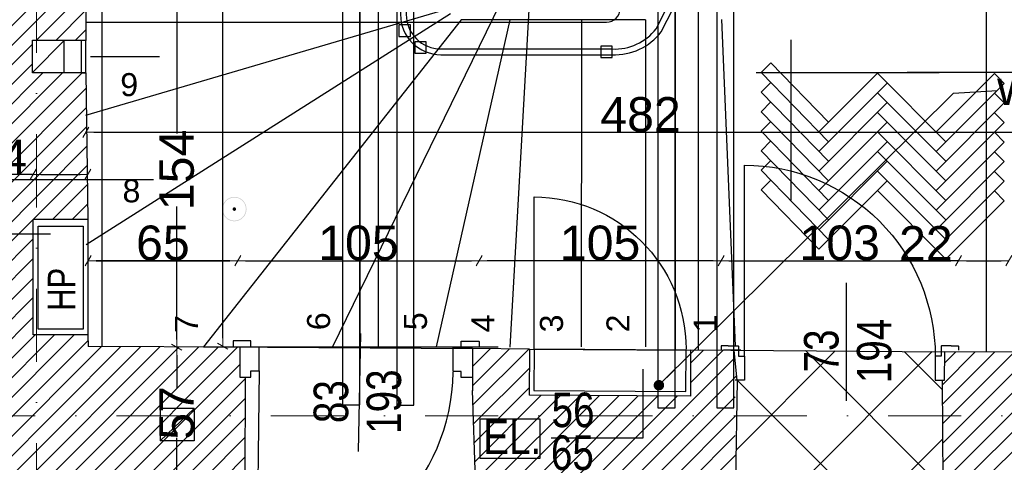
# Model space of a CAD drawing. Header units: millimetres. Extents: x 75999 to 132160, y -108895 to -89040.
# Tile 46 of 61: x 101895 to 106171, y -100457 to -98536. Entities that reach past the tile are written whole.
import ezdxf

# ---------------------------------------------------------------- set-up
doc = ezdxf.new("R2010")
doc.units = ezdxf.units.MM
doc.header["$MEASUREMENT"] = 0
doc.linetypes.add('Dot & Dashed', pattern=[670.277762, 317.5, -176.388889, 0, -176.388874])
for name, color, linetype in [('A-ARM', 7, 'Continuous'), ('A-DRZWI', 7, 'Continuous'), ('A-WIDOK', 7, 'Continuous'), ('belki nad', 7, 'Continuous'), ('DIM MALY', 7, 'Continuous'), ('Drawing & Figure', 7, 'Continuous'), ('DRZWI', 7, 'Continuous'), ('linia nadproza', 7, 'Continuous'), ('Nowe_0', 7, 'Continuous'), ('Nowe_00 ZMIANY', 7, 'Continuous'), ('Nowe_A-DRZWI', 7, 'Continuous'), ('Nowe_opisy inne', 7, 'Continuous'), ('Nowe_WIDOK', 7, 'Continuous'), ('opisy inne', 7, 'Continuous'), ('OSIE', 7, 'Continuous'), ('PARAPET', 7, 'Continuous'), ('podciagi', 7, 'Continuous'), ('POSADZKI', 7, 'Continuous'), ('SCIANY_KONSTR', 7, 'Continuous'), ('Structural - Bearing', 7, 'Continuous'), ('Structural - Grid', 7, 'Continuous'), ('Structural - Stair & Railing', 7, 'Continuous'), ('WYCIĄG', 7, 'Continuous')]:
    doc.layers.add(name, color=color, linetype=linetype)
doc.styles.add('STYL_AUTOMATYCZNY_1', font='arial.ttf')
doc.styles.add('STYL_AUTOMATYCZNY_2', font='arial.ttf')
doc.styles.add('STYL_AUTOMATYCZNY_4', font='arial.ttf', dxfattribs={"width": 0.8})
doc.dimstyles.new('STYL_AUTOMATYCZNY__1', dxfattribs={"dimtxt": 150, "dimasz": 34.231941, "dimexe": 0.18, "dimexo": 0.0625, "dimgap": 0, "dimtad": 1, "dimdec": 0, "dimlfac": 0.1, "dimzin": 0, "dimdsep": 46, "dimtxsty": 'STYL_AUTOMATYCZNY_2', "dimblk": 'ARROWHEAD_2', "dimblk1": 'ARROWHEAD_2', "dimblk2": 'ARROWHEAD_2', "dimcen": 0.09, "dimse1": 1, "dimse2": 1, "dimclrd": 5, "dimclre": 5, "dimclrt": 5, "dimadec": 0, "dimazin": 0, "dimtfac": 1, "dimtdec": 4, "dimtmove": 0, "dimatfit": 3, "dimfxl": 0, "dimtolj": 1, "dimtzin": 0, "dimarcsym": 0})
doc.dimstyles.new('STYL_AUTOMATYCZNY__3', dxfattribs={"dimtxt": 150, "dimasz": 34.231941, "dimexe": 0.18, "dimexo": 0.0625, "dimgap": 0, "dimtad": 1, "dimtih": 1, "dimtoh": 1, "dimdec": 0, "dimlfac": 0.1, "dimzin": 0, "dimdsep": 46, "dimtxsty": 'STYL_AUTOMATYCZNY_2', "dimblk": 'ARROWHEAD_2', "dimblk1": 'ARROWHEAD_2', "dimblk2": 'ARROWHEAD_2', "dimcen": 0.09, "dimse1": 1, "dimse2": 1, "dimclrd": 5, "dimclre": 5, "dimclrt": 1, "dimadec": 0, "dimazin": 0, "dimtfac": 1, "dimtdec": 4, "dimtmove": 0, "dimatfit": 3, "dimfxl": 0, "dimtolj": 1, "dimtzin": 0, "dimarcsym": 0})
doc.dimstyles.new('STYL_AUTOMATYCZNY__4', dxfattribs={"dimtxt": 150, "dimasz": 34.231941, "dimexe": 0.18, "dimexo": 0.0625, "dimgap": 0, "dimtad": 1, "dimdec": 0, "dimlfac": 0.1, "dimzin": 0, "dimdsep": 46, "dimtxsty": 'STYL_AUTOMATYCZNY_2', "dimblk": 'ARROWHEAD_2', "dimblk1": 'ARROWHEAD_2', "dimblk2": 'ARROWHEAD_2', "dimcen": 0.09, "dimse1": 1, "dimse2": 1, "dimclrd": 5, "dimclre": 5, "dimclrt": 1, "dimadec": 0, "dimazin": 0, "dimtfac": 1, "dimtdec": 4, "dimtmove": 0, "dimatfit": 3, "dimfxl": 0, "dimtolj": 1, "dimtzin": 0, "dimarcsym": 0})
doc.dimstyles.new('STYL_AUTOMATYCZNY__7', dxfattribs={"dimtxt": 0.18, "dimasz": 91.2, "dimexe": 0.18, "dimexo": 0.0625, "dimgap": 0, "dimtad": 0, "dimtih": 1, "dimtoh": 1, "dimdec": 4, "dimzin": 0, "dimdsep": 46, "dimcen": 0.09, "dimadec": 0, "dimazin": 0, "dimtfac": 1, "dimtdec": 4, "dimtmove": 0, "dimatfit": 3, "dimldrblk": 'ARROWHEAD_11', "dimfxl": 0, "dimtolj": 1, "dimtzin": 0, "dimarcsym": 0})
pattern_1 = [(45, (0, 0), (-42.426407, 42.426407), [])]

# ---------------------------------------------------------------- blocks, each defined once
blk = doc.blocks.new('ARROWHEAD_2')
at = {"color": 0, "linetype": 'Continuous', "lineweight": 0}
for p, q in [((0, 0), (-1, 0)), ((-0.38, -0.66), (0.38, 0.66))]:
    blk.add_line(p, q, dxfattribs=at)
blk = doc.blocks.new('*D13')
at = {"layer": 'A-WIDOK', "color": 5, "lineweight": -2}
for p, q in [((102576.7, -99991.6), (102576.7, -100135.2)), ((102576.7, -100493.1), (102576.7, -100350))]:
    blk.add_line(p, q, dxfattribs=at)
at = {"layer": 'Defpoints', "color": 0}
for p in [(102576.7, -99957.3), (103359.3, -99957.3), (102604.5, -100527.3)]:
    blk.add_point(p, dxfattribs=at)
at = {"layer": 'A-WIDOK', "color": 5, "lineweight": -2, "xscale": 34.23194115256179, "yscale": 34.23194115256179, "zscale": 34.23194115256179}
for p, rotation in [((102576.7, -99957.3), 90), ((102576.7, -100527.3), 270)]:
    blk.add_blockref('ARROWHEAD_2', p, dxfattribs=dict(at, rotation=rotation))
at = {"layer": 'A-WIDOK', "color": 5, "insert": (102576.7, -100242.6), "char_height": 150, "attachment_point": 5, "rotation": 90, "style": 'STYL_AUTOMATYCZNY_2'}
blk.add_mtext('\\A1;57', dxfattribs=at)
blk = doc.blocks.new('*D82')
at = {"layer": 'Defpoints', "color": 0}
for p in [(102688.7, -98417.9), (102288.4, -99957.3), (102576.7, -99957.3)]:
    blk.add_point(p, dxfattribs=at)
at = {"layer": 'DIM MALY', "color": 5, "lineweight": -2}
for p, q in [((102576.7, -98452.1), (102576.7, -99029.6)), ((102576.7, -99923.1), (102576.7, -99346.3))]:
    blk.add_line(p, q, dxfattribs=at)
at = {"layer": 'DIM MALY', "color": 5, "lineweight": -2, "xscale": 34.23194115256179, "yscale": 34.23194115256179, "zscale": 34.23194115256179}
for p, rotation in [((102576.7, -98417.9), 90), ((102576.7, -99957.3), 270)]:
    blk.add_blockref('ARROWHEAD_2', p, dxfattribs=dict(at, rotation=rotation))
at = {"layer": 'DIM MALY', "color": 1, "insert": (102576.7, -99188), "char_height": 150, "attachment_point": 5, "rotation": 90, "style": 'STYL_AUTOMATYCZNY_2'}
blk.add_mtext('\\A1;154', dxfattribs=at)
blk = doc.blocks.new('*D83')
at = {"layer": 'Defpoints', "color": 0}
for p in [(102576.2, -93782.9), (102112.2, -99952.8), (102776.7, -99952.8)]:
    blk.add_point(p, dxfattribs=at)
at = {"layer": 'DIM MALY', "color": 5, "lineweight": -2}
for p, q in [((102776.7, -93817.1), (102776.7, -96702.1)), ((102776.7, -99918.6), (102776.7, -97034.3))]:
    blk.add_line(p, q, dxfattribs=at)
at = {"layer": 'DIM MALY', "color": 5, "lineweight": -2, "xscale": 34.23194115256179, "yscale": 34.23194115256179, "zscale": 34.23194115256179}
for p, rotation in [((102776.7, -93782.9), 90), ((102776.7, -99952.8), 270)]:
    blk.add_blockref('ARROWHEAD_2', p, dxfattribs=dict(at, rotation=rotation))
at = {"layer": 'DIM MALY', "color": 1, "insert": (102776.7, -96868.2), "char_height": 150, "attachment_point": 5, "rotation": 90, "style": 'STYL_AUTOMATYCZNY_2'}
blk.add_mtext('\\A1;617', dxfattribs=at)
blk = doc.blocks.new('*D93')
at = {"layer": 'Defpoints', "color": 0}
for p in [(106191.1, -99581.9), (105972.5, -99794.4), (106191.1, -99791.6)]:
    blk.add_point(p, dxfattribs=at)
at = {"layer": 'DIM MALY', "color": 5, "lineweight": -2}
for p, q in [((105938.2, -99581.9), (105722.3, -99581.9)), ((105972.5, -99581.9), (105938.2, -99581.9)), ((106006.7, -99581.9), (106156.9, -99581.9))]:
    blk.add_line(p, q, dxfattribs=at)
at = {"layer": 'DIM MALY', "color": 5, "lineweight": -2, "xscale": 34.23194115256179, "yscale": 34.23194115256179, "zscale": 34.23194115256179, "rotation": 180}
blk.add_blockref('ARROWHEAD_2', (105972.5, -99581.9), dxfattribs=at)
at = {"layer": 'DIM MALY', "color": 5, "lineweight": -2, "xscale": 34.23194115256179, "yscale": 34.23194115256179, "zscale": 34.23194115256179}
blk.add_blockref('ARROWHEAD_2', (106191.1, -99581.9), dxfattribs=at)
at = {"layer": 'DIM MALY', "color": 1, "insert": (105830.3, -99506.6), "char_height": 150, "attachment_point": 5, "style": 'STYL_AUTOMATYCZNY_2'}
blk.add_mtext('\\A1;22', dxfattribs=at)
blk = doc.blocks.new('*D95')
at = {"layer": 'Defpoints', "color": 0}
for p in [(103890.7, -99582), (104940.7, -99763.6), (103890.7, -99780.5)]:
    blk.add_point(p, dxfattribs=at)
at = {"layer": 'DIM MALY', "color": 5, "lineweight": -2}
blk.add_line((104906.4, -99582), (103925, -99582), dxfattribs=at)
at = {"layer": 'DIM MALY', "color": 5, "lineweight": -2, "xscale": 34.23194115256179, "yscale": 34.23194115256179, "zscale": 34.23194115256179, "rotation": 180}
blk.add_blockref('ARROWHEAD_2', (103890.7, -99582), dxfattribs=at)
at = {"layer": 'DIM MALY', "color": 5, "lineweight": -2, "xscale": 34.23194115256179, "yscale": 34.23194115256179, "zscale": 34.23194115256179}
blk.add_blockref('ARROWHEAD_2', (104940.7, -99582), dxfattribs=at)
at = {"layer": 'DIM MALY', "color": 1, "insert": (104415.3, -99505.4), "char_height": 150, "attachment_point": 5, "style": 'STYL_AUTOMATYCZNY_2'}
blk.add_mtext('\\A1;105', dxfattribs=at)
blk = doc.blocks.new('*D106')
at = {"layer": 'Defpoints', "color": 0}
for p in [(102191.9, -99581.9), (102841.7, -99719.2), (102191.9, -99923.1)]:
    blk.add_point(p, dxfattribs=at)
at = {"layer": 'DIM MALY', "color": 5, "lineweight": -2}
blk.add_line((102807.5, -99581.9), (102226.1, -99581.9), dxfattribs=at)
at = {"layer": 'DIM MALY', "color": 5, "lineweight": -2, "xscale": 34.23194115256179, "yscale": 34.23194115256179, "zscale": 34.23194115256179, "rotation": 180}
blk.add_blockref('ARROWHEAD_2', (102191.9, -99581.9), dxfattribs=at)
at = {"layer": 'DIM MALY', "color": 5, "lineweight": -2, "xscale": 34.23194115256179, "yscale": 34.23194115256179, "zscale": 34.23194115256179}
blk.add_blockref('ARROWHEAD_2', (102841.7, -99581.9), dxfattribs=at)
at = {"layer": 'DIM MALY', "color": 1, "insert": (102516.5, -99505.4), "char_height": 150, "attachment_point": 5, "style": 'STYL_AUTOMATYCZNY_2'}
blk.add_mtext('\\A1;65', dxfattribs=at)
blk = doc.blocks.new('*D266')
at = {"layer": 'Defpoints', "color": 0}
for p in [(107000.9, -99024.4), (102182, -99087.7), (107000.9, -99118)]:
    blk.add_point(p, dxfattribs=at)
at = {"layer": 'DIM MALY', "color": 5, "lineweight": -2}
blk.add_line((102216.2, -99024.4), (106966.7, -99024.4), dxfattribs=at)
at = {"layer": 'DIM MALY', "color": 5, "lineweight": -2, "xscale": 34.23194115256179, "yscale": 34.23194115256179, "zscale": 34.23194115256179, "rotation": 180}
blk.add_blockref('ARROWHEAD_2', (102182, -99024.4), dxfattribs=at)
at = {"layer": 'DIM MALY', "color": 5, "lineweight": -2, "xscale": 34.23194115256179, "yscale": 34.23194115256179, "zscale": 34.23194115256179}
blk.add_blockref('ARROWHEAD_2', (107000.9, -99024.4), dxfattribs=at)
at = {"layer": 'DIM MALY', "color": 1, "insert": (104591.1, -98947.8), "char_height": 150, "attachment_point": 5, "style": 'STYL_AUTOMATYCZNY_2'}
blk.add_mtext('\\A1;482', dxfattribs=at)
blk = doc.blocks.new('*D267')
at = {"layer": 'Defpoints', "color": 0}
for p in [(107000.9, -99024.4), (102182, -99087.7), (107000.9, -99118)]:
    blk.add_point(p, dxfattribs=at)
at = {"layer": 'DIM MALY', "color": 5, "lineweight": -2}
blk.add_line((102216.2, -99024.4), (106966.7, -99024.4), dxfattribs=at)
at = {"layer": 'DIM MALY', "color": 5, "lineweight": -2, "xscale": 34.23194115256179, "yscale": 34.23194115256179, "zscale": 34.23194115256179, "rotation": 180}
blk.add_blockref('ARROWHEAD_2', (102182, -99024.4), dxfattribs=at)
at = {"layer": 'DIM MALY', "color": 5, "lineweight": -2, "xscale": 34.23194115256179, "yscale": 34.23194115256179, "zscale": 34.23194115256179}
blk.add_blockref('ARROWHEAD_2', (107000.9, -99024.4), dxfattribs=at)
at = {"layer": 'DIM MALY', "color": 1, "insert": (104591.1, -98947.8), "char_height": 150, "attachment_point": 5, "style": 'STYL_AUTOMATYCZNY_2'}
blk.add_mtext('\\A1;482', dxfattribs=at)
blk = doc.blocks.new('*D269')
at = {"layer": 'Defpoints', "color": 0}
for p in [(107000.9, -99024.4), (102182, -99087.7), (107000.9, -99118)]:
    blk.add_point(p, dxfattribs=at)
at = {"layer": 'DIM MALY', "color": 5, "lineweight": -2}
blk.add_line((102216.2, -99024.4), (106966.7, -99024.4), dxfattribs=at)
at = {"layer": 'DIM MALY', "color": 5, "lineweight": -2, "xscale": 34.23194115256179, "yscale": 34.23194115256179, "zscale": 34.23194115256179, "rotation": 180}
blk.add_blockref('ARROWHEAD_2', (102182, -99024.4), dxfattribs=at)
at = {"layer": 'DIM MALY', "color": 5, "lineweight": -2, "xscale": 34.23194115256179, "yscale": 34.23194115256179, "zscale": 34.23194115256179}
blk.add_blockref('ARROWHEAD_2', (107000.9, -99024.4), dxfattribs=at)
at = {"layer": 'DIM MALY', "color": 1, "insert": (104591.1, -98947.8), "char_height": 150, "attachment_point": 5, "style": 'STYL_AUTOMATYCZNY_2'}
blk.add_mtext('\\A1;482', dxfattribs=at)
blk = doc.blocks.new('*D311')
at = {"layer": 'Defpoints', "color": 0}
for p in [(105972.5, -99581.9), (104940.7, -99763.6), (105972.5, -99752.5)]:
    blk.add_point(p, dxfattribs=at)
at = {"layer": 'DIM MALY', "color": 5, "lineweight": -2}
blk.add_line((104974.9, -99581.9), (105938.2, -99581.9), dxfattribs=at)
at = {"layer": 'DIM MALY', "color": 5, "lineweight": -2, "xscale": 34.23194115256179, "yscale": 34.23194115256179, "zscale": 34.23194115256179, "rotation": 180}
blk.add_blockref('ARROWHEAD_2', (104940.7, -99581.9), dxfattribs=at)
at = {"layer": 'DIM MALY', "color": 5, "lineweight": -2, "xscale": 34.23194115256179, "yscale": 34.23194115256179, "zscale": 34.23194115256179}
blk.add_blockref('ARROWHEAD_2', (105972.5, -99581.9), dxfattribs=at)
at = {"layer": 'DIM MALY', "color": 1, "insert": (105456.2, -99505.3), "char_height": 150, "attachment_point": 5, "style": 'STYL_AUTOMATYCZNY_2'}
blk.add_mtext('\\A1;103', dxfattribs=at)
blk = doc.blocks.new('*D312')
at = {"layer": 'Defpoints', "color": 0}
for p in [(102841.7, -99581.9), (102841.7, -99719.2), (102191.9, -99923.1)]:
    blk.add_point(p, dxfattribs=at)
at = {"layer": 'DIM MALY', "color": 5, "lineweight": -2}
blk.add_line((102226.1, -99581.9), (102807.5, -99581.9), dxfattribs=at)
at = {"layer": 'DIM MALY', "color": 5, "lineweight": -2, "xscale": 34.23194115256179, "yscale": 34.23194115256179, "zscale": 34.23194115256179, "rotation": 180}
blk.add_blockref('ARROWHEAD_2', (102191.9, -99581.9), dxfattribs=at)
at = {"layer": 'DIM MALY', "color": 5, "lineweight": -2, "xscale": 34.23194115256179, "yscale": 34.23194115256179, "zscale": 34.23194115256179}
blk.add_blockref('ARROWHEAD_2', (102841.7, -99581.9), dxfattribs=at)
at = {"layer": 'DIM MALY', "color": 1, "insert": (102516.5, -99505.4), "char_height": 150, "attachment_point": 5, "style": 'STYL_AUTOMATYCZNY_2'}
blk.add_mtext('\\A1;65', dxfattribs=at)
blk = doc.blocks.new('*D313')
at = {"layer": 'Defpoints', "color": 0}
for p in [(103890.7, -99581.9), (102841.7, -99719.2), (103890.7, -99727)]:
    blk.add_point(p, dxfattribs=at)
at = {"layer": 'DIM MALY', "color": 5, "lineweight": -2}
blk.add_line((102876, -99581.9), (103856.5, -99581.9), dxfattribs=at)
at = {"layer": 'DIM MALY', "color": 5, "lineweight": -2, "xscale": 34.23194115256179, "yscale": 34.23194115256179, "zscale": 34.23194115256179, "rotation": 180}
blk.add_blockref('ARROWHEAD_2', (102841.7, -99581.9), dxfattribs=at)
at = {"layer": 'DIM MALY', "color": 5, "lineweight": -2, "xscale": 34.23194115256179, "yscale": 34.23194115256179, "zscale": 34.23194115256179}
blk.add_blockref('ARROWHEAD_2', (103890.7, -99581.9), dxfattribs=at)
at = {"layer": 'DIM MALY', "color": 1, "insert": (103365.8, -99505.4), "char_height": 150, "attachment_point": 5, "style": 'STYL_AUTOMATYCZNY_2'}
blk.add_mtext('\\A1;105', dxfattribs=at)
blk = doc.blocks.new('*D322')
at = {"layer": 'Defpoints', "color": 0}
for p in [(102190.9, -99207), (101952.9, -99403.3), (102190.9, -99400)]:
    blk.add_point(p, dxfattribs=at)
at = {"layer": 'DIM MALY', "color": 5, "lineweight": -2}
for p, q in [((101918.7, -99207), (101701.9, -99207)), ((101952.9, -99207), (101918.7, -99207)), ((101987.1, -99207), (102156.6, -99207))]:
    blk.add_line(p, q, dxfattribs=at)
at = {"layer": 'DIM MALY', "color": 5, "lineweight": -2, "xscale": 34.23194115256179, "yscale": 34.23194115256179, "zscale": 34.23194115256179, "rotation": 180}
blk.add_blockref('ARROWHEAD_2', (101952.9, -99207), dxfattribs=at)
at = {"layer": 'DIM MALY', "color": 5, "lineweight": -2, "xscale": 34.23194115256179, "yscale": 34.23194115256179, "zscale": 34.23194115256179}
blk.add_blockref('ARROWHEAD_2', (102190.9, -99207), dxfattribs=at)
at = {"layer": 'DIM MALY', "color": 1, "insert": (101810.3, -99131.7), "char_height": 150, "attachment_point": 5, "style": 'STYL_AUTOMATYCZNY_2'}
blk.add_mtext('\\A1;24', dxfattribs=at)
blk = doc.blocks.new('ARROWHEAD_11')
at = {"color": 0, "linetype": 'Continuous', "lineweight": 0}
blk.add_line((0, 0), (-1, 0), dxfattribs=at)
at = {"color": 0, "linetype": 'Continuous', "lineweight": 0, "const_width": 0.25, "flags": 128}
blk.add_lwpolyline([(-0.125, 0, 1), (0.125, 0, 1)], format="xyb", close=True, dxfattribs=at)

msp = doc.modelspace()

# ---------------------------------------------------------------- hatches: boundary and pattern name
at = {"layer": 'Drawing & Figure'}
h = msp.add_hatch(dxfattribs=at)
h.set_pattern_fill('Common_Brick_0001', color=256, style=0, pattern_type=2)
h.set_pattern_definition(pattern_1)
h.paths.add_polyline_path([(99094.4, -98984.5), (99094.4, -99114.5), (99105, -99682.9), (101265, -99682.9), (101265, -99914.6), (101265, -100205.7), (101265, -100632.9), (101664.2, -100632.9), (101664.2, -101174.4), (101974.1, -101174.4), (101974.1, -100521.7), (102874.1, -100527), (102875, -100087.3), (102850.9, -100084.7), (102850.9, -99957.3), (102821.1, -99957.2), (102821.1, -99956.7), (102191.9, -99954.2), (102190.9, -99903.3), (101953.7, -99903.3), (101953, -99466.3), (101952.9, -99403.3), (102190.9, -99403.3), (102188.5, -99228.9), (102184.6, -98949.9), (102182, -98765.8), (102162, -98765.8), (102087.1, -98765.8), (102087.1, -98765.9), (101949.5, -98769.1), (101949.5, -98625.8), (102182, -98625.8), (102181.9, -94913.1), (102053.8, -94913.1), (101659.4, -94891.2), (101644.5, -98079.9), (101329.1, -98081.1), (101314.5, -98961), (99339.4, -98984.5), (99339.4, -98984.2), (99259.4, -98984.3), (99179.4, -98984.4), (99124.2, -98984.5)])
h = msp.add_hatch(dxfattribs=at)
h.set_pattern_fill('Common_Brick_0001', color=256, style=0, pattern_type=2)
h.set_pattern_definition(pattern_1)
h.paths.add_polyline_path([(99004.1, -105130.5), (99004.1, -105133.1), (99004.1, -105263.1), (99017.4, -105383.1), (99026.9, -105383.1, -0.383982), (99062.4, -105418.4), (99074.8, -105418.4), (99074.8, -105433.4, 1.205804), (99122.6, -105465.6), (99137.4, -105465.6), (99137.4, -105483.1), (99204.1, -105483.1), (100947.8, -105483.1), (101030.5, -105483.1), (101030.5, -105465.6), (101045.3, -105465.6, 0.263086), (101068.2, -105483.1), (101076.2, -105483.1, 0.761796), (101083.7, -105427), (101083.7, -105412.2), (101530.5, -105412.2), (101977.3, -105412.2), (101977.3, -105427, 0.761796), (101984.8, -105483.1), (101992.7, -105483.1, 0.263086), (102015.7, -105465.6), (102030.5, -105465.6), (102030.5, -105483.1), (102113.1, -105483.1), (103924.3, -105483.1), (103924.3, -105465.7), (103939, -105465.7, 1.205804), (103986.9, -105433.5), (103986.9, -105418.5), (103999.2, -105418.5, -0.383982), (104034.7, -105383.1), (104044.2, -105383.1), (104057.6, -105263.1), (104057.6, -105133.1), (104057.6, -105120.6), (103945.6, -104852.9), (103944.9, -104852.9), (103844.1, -104852.9), (103844.1, -104162.2), (103844.1, -102612.9), (104065.1, -102614.3), (104741.9, -102618.9), (104741.9, -102618.7), (106171.9, -102627.6), (106171.9, -102628.6), (106251.9, -102629.2), (106251.9, -102618.7), (106370.4, -102462.9), (104954.1, -102462.9), (104954.1, -102402.3), (104954.2, -102162.3), (104954.2, -101922.3), (104954.2, -101876.9), (104954.2, -101286.9), (104954.2, -101086.9), (104954.2, -100540.3), (105004.2, -100540.6), (105004.6, -100517.3), (105003.8, -100516.6), (105001.4, -100099.6), (105011.2, -100099.6), (104997.1, -99971.2), (104808.8, -99969.9), (104807.5, -100169.9), (104600.5, -100168.5), (104107.5, -100165.1), (104108.8, -99965.1), (103861, -99963.2), (103861, -100145.9), (103873.8, -100532.8), (104843.4, -100540.6), (104843.4, -101086.9), (104843.4, -101286.9), (104843.4, -101876.9), (104843.5, -102467.9), (104065.1, -102467.9), (103743.6, -102467.9), (103743.6, -102482.8), (103746.4, -102482.8), (103744.1, -102612.9), (103743.7, -102612.9), (103744, -104162.2), (103744.1, -104862.9), (101964.1, -104862.9), (101964.1, -104482.9), (101889.3, -104482.9), (101749.6, -104482.9), (101749.6, -104482.7), (101749.3, -104342.9), (101963.9, -104342.9), (101963.9, -104162.2), (101963.9, -102612.9), (102946.5, -102612.8), (102946.5, -102462.9), (102251.9, -102462.9), (102171.9, -102462.9), (102091.9, -102462.9), (101974.1, -102462.9), (101974.1, -102205.7), (101974.1, -102162.9), (101834.1, -102162.9), (101667.5, -102152.9), (101623.3, -104162.2), (101612.3, -104662.9), (101607.5, -104882.9), (99117.5, -104882.9)])
h = msp.add_hatch(dxfattribs=at)
h.set_pattern_fill('Common_Brick_0001', color=256, style=0, pattern_type=2)
h.set_pattern_definition(pattern_1)
h.paths.add_polyline_path([(105902, -100099.6), (105905.2, -100545.8), (106081.9, -100547), (106081.9, -100542.8), (106251.9, -100542.8), (106251.9, -100548.1), (106825.2, -100551.8), (106825.2, -100612.9), (106962.9, -100612.9), (107102.9, -100612.9), (107103.2, -100612.9), (107102.9, -100752.9), (106825.2, -100752.9), (106825.2, -101286.9), (106825.2, -101876.3), (106825.2, -102462.9), (106387.2, -102462.9), (106262.9, -102629.2), (106795.2, -102632.9), (106795.2, -102727.6), (106802.5, -102727.6), (106802.5, -103207.6), (106795.2, -103207.6), (106795.2, -103707.9), (106935.2, -103707.9), (107454.1, -103632.9), (107455, -101286.9), (107455.1, -100752.9), (107778.3, -100751.3), (107778.3, -100750.6), (107778.3, -100612.9), (107778.3, -100472.9), (107778.3, -100472.6), (107918.3, -100472.9), (107918.3, -100750.6), (108086.6, -100749.9), (111798.3, -100734.1), (111833.7, -100142.9), (111833.7, -99969.8), (110804.1, -99974.8), (110804.1, -99982.6), (109164.1, -99982.9), (109164.1, -99982.8), (108086.6, -99988), (106790.4, -99994.3, -1.056946), (106214.9, -99979.1), (105912.7, -99976.9), (105911.7, -100099.6)])
at = {"layer": 'Nowe_0'}
h = msp.add_hatch(color=256, dxfattribs=at)
h.paths.add_polyline_path([(102773.9, -99357.8, 1), (102879.9, -99357.8, 1)])
h.paths.add_polyline_path([(102876.9, -99357.8, -1), (102776.9, -99357.8, -1)], flags=0)
msp.add_hatch(color=256, dxfattribs=at).paths.add_polyline_path([(102834.9, -99357.8, 1), (102818.9, -99357.8, 1)])

# ---------------------------------------------------------------- linework, layer by layer
msp.add_line((101429.8, -99228.9), (102475.3, -99228.9))
at = {"layer": 'A-ARM'}
msp.add_line((102190.9, -99403.3), (102190.9, -99903.3), dxfattribs=at)
msp.add_lwpolyline([(101975.5, -99432.6), (102170.7, -99432.6), (102170.7, -99878.4), (101975.5, -99878.4)], close=True, dxfattribs=at)
at = {"layer": 'A-DRZWI'}
for p, q in [((105484.9, -99678.4), (105484.9, -100189.4)), ((103375, -99898.4), (103365.1, -100409.3))]:
    msp.add_line(p, q, dxfattribs=at)
for points in [[(105042, -99996.6), (105042, -99167.5, -0.414214), (105871.1, -99996.6)], [(104128.8, -99965.2), (104128.9, -99305.2, -0.414171), (104788.8, -99965.2)], [(102934.9, -100060.2), (102924.9, -100908.2, 0.411769), (103776.9, -100066.2)]]:
    msp.add_lwpolyline(points, format="xyb", dxfattribs=at)
at = {"layer": 'A-WIDOK'}
for p, q in [((101949.5, -98765.3), (102089.5, -98625.3)), ((102087.1, -98765.9), (102087.1, -98625.9)), ((102182, -98766.2), (102182, -98626.2)), ((102652.5, -100223), (102504.1, -100223)), ((102504.1, -100223), (102504.1, -100363)), ((102504.1, -100363), (102652.5, -100223)), ((102652.5, -100223), (102652.5, -100363)), ((102652.5, -100363), (102504.1, -100363))]:
    msp.add_line(p, q, dxfattribs=at)
at = {"layer": 'belki nad'}
for p, q in [((102251.9, -93782.8), (102251.9, -99954.4)), ((103371.9, -93782.8), (103371.9, -99960)), ((103531.9, -93782.9), (103531.9, -99961)), ((104741.9, -93782.9), (104741.9, -99969.5)), ((104921.9, -93782.9), (104921.9, -99970.7)), ((106091.9, -93782.9), (106091.9, -99978.2))]:
    msp.add_line(p, q, dxfattribs=at)
at = {"layer": 'DRZWI'}
for p, q in [((102899.2, -99957.3), (102850.9, -99957.3)), ((103812.7, -99959.2), (103861, -99959.2)), ((105015, -99969.6), (104950.7, -99969.6)), ((105026.3, -99969.6), (104950.7, -99969.6))]:
    msp.add_line(p, q, dxfattribs=at)
for points in [[(102899.2, -99929.1), (102825.1, -99929.1, 0.414334), (102821.1, -99933.1), (102821.1, -99957.2)], [(103812.7, -99931), (103886.7, -99931, -0.414334), (103890.7, -99935), (103890.7, -99959.2)], [(104972.3, -99950.8), (104944.7, -99950.8, 0.414334), (104940.7, -99954.8), (104940.7, -99969.6)], [(104972.3, -99950.8), (104944.7, -99950.8, 0.414334), (104940.7, -99954.8), (104940.7, -99969.6)], [(104972.3, -99950.8), (105012.3, -99950.8, -0.414334), (105016.3, -99954.8), (105016.3, -99969.6)], [(105940.8, -99950.8), (105900.8, -99950.8, 0.414334), (105896.8, -99954.8), (105896.8, -99969.6)], [(105940.8, -99950.8), (105968.5, -99950.8, -0.414334), (105972.5, -99954.8), (105972.5, -99969.6)]]:
    msp.add_lwpolyline(points, format="xyb", dxfattribs=at)
for points in [[(102850.9, -100087.3), (102899.2, -100087.3), (102899.2, -100060.2), (102934.9, -100060.2), (102934.9, -99957.3), (102899.2, -99957.3), (102899.2, -99929.1)], [(103861, -100089.2), (103812.7, -100089.2), (103812.7, -100062.1), (103776.9, -100062.1), (103776.9, -99959.2), (103812.7, -99959.2), (103812.7, -99931)], [(105016.3, -99969.6), (105016.3, -99996.6), (105042, -99996.6), (105042, -100099.6), (105001.4, -100099.6)], [(105896.8, -99969.6), (105896.8, -99996.6), (105871.1, -99996.6), (105871.1, -100099.6), (105911.7, -100099.6)]]:
    msp.add_lwpolyline(points, dxfattribs=at)
at = {"layer": 'linia nadproza'}
msp.add_line((102970.7, -99957.3), (103861, -99963.2), dxfattribs=at)
at = {"layer": 'Nowe_A-DRZWI'}
for p, q in [((104600.5, -100051.9), (104600.5, -100352.6)), ((104600.5, -100352.6), (104203.3, -100352.6))]:
    msp.add_line(p, q, dxfattribs=at)
at = {"layer": 'Nowe_opisy inne'}
msp.add_lwpolyline([(103894.9, -100267.8), (104154.3, -100267.8), (104154.3, -100440.7), (103894.9, -100440.7)], close=True, dxfattribs=at)
at = {"layer": 'Nowe_WIDOK'}
for points in [[(103371.9, -93533), (103296.9, -93533), (103296.9, -100207.3), (103371.9, -100207.3)], [(103606.9, -93533), (103531.9, -93533), (103531.9, -100209.2), (103606.9, -100209.2)], [(104741.9, -93532.9), (104666.9, -93532.9), (104666.9, -100220.7), (104741.9, -100220.7)], [(104996.9, -93532.9), (104921.9, -93532.9), (104921.9, -100220.7), (104996.9, -100220.7)], [(104128.8, -99965.2), (104127.6, -100145.2), (104787.6, -100149.8), (104788.8, -99969.8)]]:
    msp.add_lwpolyline(points, close=True, dxfattribs=at)
at = {"layer": 'opisy inne'}
for p, q in [((105243.3, -98623.2), (105243.3, -99318.4)), ((105093.3, -98764.4), (105888.2, -98764.4)), ((106544.1, -98764.4), (105749.2, -98764.4))]:
    msp.add_line(p, q, dxfattribs=at)
at = {"layer": 'OSIE'}
for p, q in [((103451.9, -93782.9), (103451.9, -99960.5)), ((104841.9, -93782.9), (104841.9, -99970.1))]:
    msp.add_line(p, q, dxfattribs=at)
at = {"layer": 'PARAPET'}
msp.add_line((102028.7, -99466.3), (101043.1, -99466.3), dxfattribs=at)
at = {"layer": 'podciagi'}
msp.add_line((104108.8, -99965.1), (104808.8, -99969.9), dxfattribs=at)
at = {"layer": 'POSADZKI'}
for p, q in [((105114.4, -98765.4), (105156.8, -98722.9)), ((105407.9, -98980.7), (105156.8, -98722.9)), ((105407.9, -99065.6), (105114.4, -98765.4)), ((105365.5, -99023.1), (105620, -98768.6)), ((105917, -99065.6), (105620, -98768.6)), ((105874.6, -99023.1), (106127.8, -98770)), ((106170.2, -98812.4), (106127.8, -98770)), ((105114.4, -98850.2), (105156.8, -98807.8)), ((105365.5, -99108), (105662.5, -98811)), ((105620, -98853.4), (105662.5, -98811)), ((105874.6, -99108), (106170.2, -98812.4)), ((105407.9, -99150.4), (105114.4, -98850.2)), ((105917, -99150.4), (105620, -98853.4)), ((106170.2, -98897.2), (106127.8, -98854.8)), ((105114.4, -98935.1), (105156.8, -98892.6)), ((105365.5, -99192.9), (105662.5, -98895.9)), ((105874.6, -99192.9), (106170.2, -98897.2)), ((105407.9, -99235.3), (105114.4, -98935.1)), ((105917, -99235.3), (105620, -98938.3)), ((106170.2, -98982.1), (106127.8, -98939.7)), ((105114.4, -99019.9), (105156.8, -98977.5)), ((105365.5, -99277.7), (105662.5, -98980.7)), ((105874.6, -99277.7), (106170.2, -98982.1)), ((105407.9, -99320.1), (105114.4, -99019.9)), ((105917, -99320.1), (105620, -99023.1)), ((106170.2, -99066.9), (106127.8, -99024.5)), ((105114.4, -99104.8), (105156.8, -99062.3)), ((105365.5, -99362.6), (105662.5, -99065.6)), ((105874.6, -99362.6), (106170.2, -99066.9)), ((105407.9, -99405), (105114.4, -99104.8)), ((105917, -99405), (105620, -99108)), ((106170.2, -99151.8), (106127.8, -99109.4)), ((105114.4, -99189.6), (105156.8, -99147.2)), ((105365.5, -99447.4), (105662.5, -99150.4)), ((105874.6, -99447.4), (106170.2, -99151.8)), ((105407.9, -99489.8), (105114.4, -99189.6)), ((105917, -99489.8), (105620, -99192.9)), ((105662.5, -99235.3), (105620, -99192.9)), ((106170.2, -99236.6), (106127.8, -99194.2)), ((105114.4, -99274.5), (105156.8, -99232.1)), ((105365.5, -99532.3), (105662.5, -99235.3)), ((105874.6, -99532.3), (106170.2, -99236.6)), ((105365.5, -99532.3), (105114.4, -99274.5)), ((105917, -99574.7), (105620, -99277.7)), ((106170.2, -99321.5), (106127.8, -99279.1)), ((105917, -99574.7), (106170.2, -99321.5)), ((104954.2, -100880.1), (105857.9, -99976.5)), ((104982.8, -99969.6), (105912.7, -99976.9)), ((105006.4, -100403.7), (105436.9, -99973.2)), ((105308, -99972.2), (106321.2, -100985.4)), ((105735.6, -99975.5), (105902.3, -100142.3)), ((105011.2, -100099.6), (106109, -101197.5)), ((105093.7, -101164.9), (105903.8, -100354.7))]:
    msp.add_line(p, q, dxfattribs=at)
at = {"layer": 'SCIANY_KONSTR'}
for p, q in [((101949.5, -98765.3), (101949.5, -98625.3)), ((101949.5, -98765.8), (101949.5, -98625.8)), ((102182, -98625.8), (101949.5, -98625.8)), ((102182, -98765.7), (102182, -98625.7)), ((102182, -98765.8), (101949.5, -98765.8)), ((104108.8, -99965.1), (104107.5, -100165.1)), ((104808.8, -99969.9), (104807.5, -100169.9)), ((104807.5, -100169.9), (104107.5, -100165.1))]:
    msp.add_line(p, q, dxfattribs=at)
at = {"layer": 'Structural - Bearing'}
for p, q in [((102181.9, -94913.1), (102182, -98625.8)), ((102182, -98765.8), (102190.9, -99403.3)), ((101953.7, -99903.3), (101952.9, -99403.3)), ((102190.9, -99403.3), (101952.9, -99403.3)), ((102190.9, -99903.3), (101953.7, -99903.3)), ((102190.9, -99903.3), (102191.9, -99954.2)), ((102850.9, -99956.9), (102191.9, -99954.2)), ((102850.9, -99956.9), (102850.9, -100087.3)), ((104108.8, -99965.1), (103861, -99963.2)), ((103861, -99963.2), (103861, -100146.5)), ((104997.1, -99971.2), (104808.8, -99969.9)), ((105011.2, -100099.6), (104997.1, -99971.2)), ((105911.7, -100099.6), (105912.7, -99976.9)), ((106214.9, -99979.1), (105912.7, -99976.9)), ((102874.1, -100527), (102875, -100087.3)), ((105011.2, -100099.6), (105004.2, -100540.6)), ((105905.2, -100545.8), (105902, -100099.6)), ((103873.8, -100532.8), (103861, -100145.8))]:
    msp.add_line(p, q, dxfattribs=at)
at = {"layer": 'Structural - Grid', "linetype": 'Dot & Dashed', "lineweight": 15}
for p, q in [((101967.3, -107395.1), (101967.3, -90539.7)), ((118721.3, -100254.9), (80776.9, -100254.9))]:
    msp.add_line(p, q, dxfattribs=at)
at = {"layer": 'Structural - Stair & Railing'}
for p, q in [((103982.1, -98466.2), (103251.5, -99959.2)), ((104106.9, -98466.5), (104023, -99956.5)), ((102182, -98950.6), (103748.8, -98490.3)), ((103766.2, -98510.6), (102183.6, -99513.2)), ((102182, -98546.5), (104443, -98546.5)), ((103811.3, -98536.2), (102693, -99956.2)), ((104023.4, -98536.2), (103703, -99956.2)), ((104613, -98536.2), (103811.3, -98536.2)), ((104334.4, -98536.2), (104333, -99956.2)), ((104613, -98536.2), (104613, -99956.2)), ((104943.1, -98535.3), (105002.7, -99950.8)), ((102693, -99956.2), (103973, -99956.2))]:
    msp.add_line(p, q, dxfattribs=at)
for points in [[(103548.5, -98416.5), (103548.5, -98513.1, 0.414214), (103723.2, -98687.8), (104467.4, -98687.8, 0.245617), (104680.2, -98588.9), (104759.9, -98432.4)], [(103573.5, -98416.5), (103573.5, -98513.1, 0.414214), (103723.2, -98662.8), (104468, -98662.8, 0.243681), (104659, -98575.5), (104737.6, -98421.1)]]:
    msp.add_lwpolyline(points, format="xyb", dxfattribs=at)
for points in [[(103541.7, -98608.1), (103591.7, -98608.1), (103591.7, -98558.1), (103541.7, -98558.1)], [(103610.1, -98681.3), (103660.1, -98681.3), (103660.1, -98631.3), (103610.1, -98631.3)], [(104418, -98700.6), (104468, -98700.6), (104468, -98650.6), (104418, -98650.6)]]:
    msp.add_lwpolyline(points, close=True, dxfattribs=at)
msp.add_arc((104443, -98486.5), 60, 270, 0, dxfattribs=at)
at = {"layer": 'WYCIĄG'}
msp.add_lwpolyline([(102182, -98625.8), (102162, -98625.8), (102162, -98765.8), (102182, -98765.8)], close=True, dxfattribs=at)
msp.add_lwpolyline([(102202.7, -98695.8), (102353.4, -98695.8), (102501.1, -98695.8)], dxfattribs=at)

# ---------------------------------------------------------------- texts
at = {"layer": 'Nowe_00 ZMIANY', "insert": (106140, -98854.4), "char_height": 150, "attachment_point": 4, "style": 'STYL_AUTOMATYCZNY_2'}
msp.add_mtext('\\A1;{\\pql;\\fArial|b0|i0|c238|p0;\\W1.000000;wymiana \\fHelvetica|b0|i0|c0|p0;\\H0.971429x;\\W1.000000;rozdzielnicy zgodnie z PT IE}', dxfattribs=at)
at = {"layer": 'Nowe_opisy inne', "char_height": 150, "style": 'STYL_AUTOMATYCZNY_4'}
for s, insert, attachment_point in [('\\A1;{\\pql;\\fArial|b0|i0|c238|p0;\\W0.800000;56}', (104205, -100306.4), 7), ('\\A1;{\\pqc;\\fArial|b0|i0|c238|p0;\\W0.800000;EL.}', (104033.8, -100346.3), 5), ('\\A1;{\\pql;\\fArial|b0|i0|c238|p0;\\W0.800000;65}', (104201.8, -100492.1), 7)]:
    msp.add_mtext(s, dxfattribs=dict(at, insert=insert, attachment_point=attachment_point))
at = {"layer": 'opisy inne', "char_height": 150, "attachment_point": 5, "rotation": 90, "style": 'STYL_AUTOMATYCZNY_4'}
for s, insert in [('\\A1;{\\pqc;\\fArial|b0|i0|c238|p0;\\W0.800000;194}', (105606.8, -99973.6)), ('\\A1;{\\pqc;\\fArial|b0|i0|c238|p0;\\W0.800000;73}', (105377, -99973.6)), ('\\A1;{\\pqc;\\fArial|b0|i0|c238|p0;\\W0.800000;193}', (103477.1, -100193.5)), ('\\A1;{\\pqc;\\fArial|b0|i0|c238|p0;\\W0.800000;83}', (103247.3, -100193.5))]:
    msp.add_mtext(s, dxfattribs=dict(at, insert=insert))
at = {"layer": 'SCIANY_KONSTR', "insert": (102076.7, -99705.8), "char_height": 120, "attachment_point": 5, "rotation": 90, "style": 'STYL_AUTOMATYCZNY_4'}
msp.add_mtext('\\A1;{\\pqc;\\fArial|b0|i0|c238|p0;\\W0.800000;HP}', dxfattribs=at)
at = {"layer": 'Structural - Stair & Railing', "char_height": 100, "attachment_point": 7, "style": 'STYL_AUTOMATYCZNY_1'}
for s, insert in [('\\A1;{\\pql;\\fArial|b0|i0|c238|p0;\\W1.000000;9}', (102331.4, -98869.1)), ('\\A1;{\\pql;\\fArial|b0|i0|c238|p0;\\W1.000000;8}', (102341.2, -99329.8))]:
    msp.add_mtext(s, dxfattribs=dict(at, insert=insert))
at = {"layer": 'Structural - Stair & Railing', "char_height": 100, "attachment_point": 5, "rotation": 90, "style": 'STYL_AUTOMATYCZNY_1'}
for s, insert in [('\\A1;{\\pqc;\\fArial|b0|i0|c238|p0;\\W1.000000;6}', (103193.2, -99844.7)), ('\\A1;{\\pqc;\\fArial|b0|i0|c238|p0;\\W1.000000;7}', (102618.6, -99856.8)), ('\\A1;{\\pqc;\\fArial|b0|i0|c238|p0;\\W1.000000;5}', (103614, -99844.7)), ('\\A1;{\\pqc;\\fArial|b0|i0|c238|p0;\\W1.000000;4}', (103906.7, -99854.2)), ('\\A1;{\\pqc;\\fArial|b0|i0|c238|p0;\\W1.000000;3}', (104204.9, -99854.2)), ('\\A1;{\\pqc;\\fArial|b0|i0|c238|p0;\\W1.000000;2}', (104493, -99854.2)), ('\\A1;{\\pqc;\\fArial|b0|i0|c238|p0;\\W1.000000;1}', (104872.1, -99854.2))]:
    msp.add_mtext(s, dxfattribs=dict(at, insert=insert))

# ---------------------------------------------------------------- dimensions: what is measured, and where the dimension line sits
at = {"layer": 'A-WIDOK'}
dim = msp.add_linear_dim(base=(102576.7, -99957.3), p1=(102604.5, -100527.3), p2=(103359.3, -99957.3), angle=90, dimstyle='STYL_AUTOMATYCZNY__1', dxfattribs=at)
dim.commit()
dim.dimension.update_dxf_attribs({"geometry": '*D13', "text_midpoint": (102576.7, -100242.6), "dimtype": 160, "text_rotation": 90})
at = {"layer": 'DIM MALY'}
for base, p1, p2, picture, middle in [((102776.7, -99952.8), (102576.2, -93782.9), (102112.2, -99952.8), '*D83', (102776.7, -96868.2)), ((102576.7, -99957.3), (102688.7, -98417.9), (102288.4, -99957.3), '*D82', (102576.7, -99188))]:
    dim = msp.add_linear_dim(base=base, p1=p1, p2=p2, angle=270, dimstyle='STYL_AUTOMATYCZNY__4', dxfattribs=at)
    dim.commit()
    dim.dimension.update_dxf_attribs({"geometry": picture, "text_midpoint": middle, "dimtype": 160, "text_rotation": 90})
for base, p1, p2, picture, middle in [((107000.9, -99024.4), (102182, -99087.7), (107000.9, -99118), '*D266', (104591.1, -99024.4)), ((107000.9, -99024.4), (102182, -99087.7), (107000.9, -99118), '*D267', (104591.1, -99024.4)), ((107000.9, -99024.4), (102182, -99087.7), (107000.9, -99118), '*D269', (104591.1, -99024.4)), ((102190.9, -99207), (101952.9, -99403.3), (102190.9, -99400), '*D322', (101810.3, -99207)), ((102841.7, -99581.9), (102191.9, -99923.1), (102841.7, -99719.2), '*D312', (102516.5, -99581.9)), ((103890.7, -99581.9), (102841.7, -99719.2), (103890.7, -99727), '*D313', (103365.8, -99581.9)), ((105972.5, -99581.9), (104940.7, -99763.6), (105972.5, -99752.5), '*D311', (105456.2, -99581.9)), ((106191.1, -99581.9), (105972.5, -99794.4), (106191.1, -99791.6), '*D93', (105830.3, -99581.9))]:
    dim = msp.add_linear_dim(base=base, p1=p1, p2=p2, dimstyle='STYL_AUTOMATYCZNY__3', dxfattribs=at)
    dim.commit()
    dim.dimension.update_dxf_attribs({"geometry": picture, "text_midpoint": middle, "dimtype": 160})
for base, p1, p2, picture, middle in [((102191.9, -99581.9), (102841.7, -99719.2), (102191.9, -99923.1), '*D106', (102516.5, -99581.9)), ((103890.7, -99582), (104940.7, -99763.6), (103890.7, -99780.5), '*D95', (104415.3, -99582))]:
    dim = msp.add_linear_dim(base=base, p1=p1, p2=p2, angle=180, dimstyle='STYL_AUTOMATYCZNY__3', dxfattribs=at)
    dim.commit()
    dim.dimension.update_dxf_attribs({"geometry": picture, "text_midpoint": middle, "dimtype": 160})

# ---------------------------------------------------------------- leaders
at = {"layer": 'Nowe_00 ZMIANY', "annotation_type": 0, "has_hookline": 1, "hookline_direction": 0, "text_width": 3430.5}
msp.add_leader([(104670.9, -100122.3), (105950.6, -98854.4), (106140, -98842.6)], dimstyle='STYL_AUTOMATYCZNY__7', dxfattribs=at)

doc.saveas('drawing.dxf')
